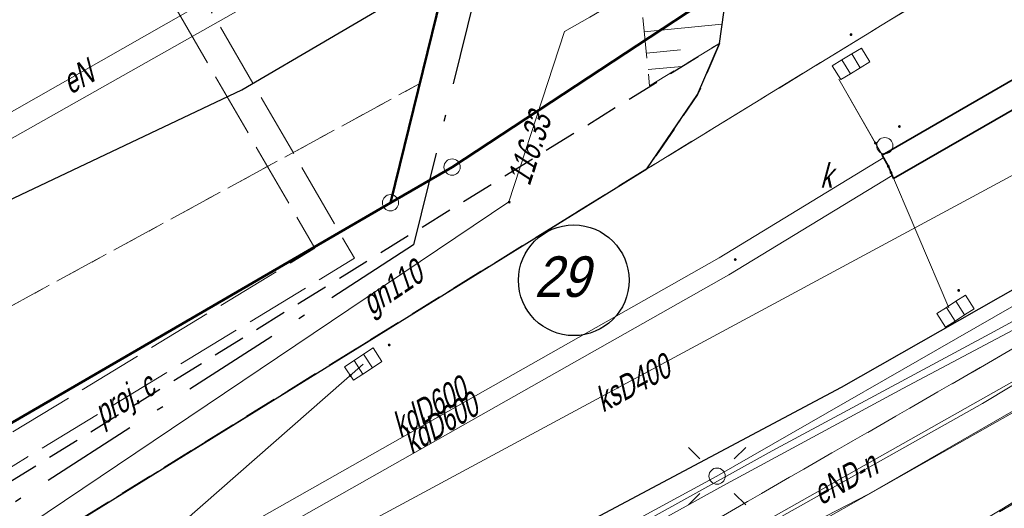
# Model space of a CAD drawing. Extents: x 7463256 to 7464485, y 5957341 to 5958260.
# Tile 183 of 256: x 7463959 to 7463990, y 5957795 to 5957810. Entities that reach past the tile are written whole.
import ezdxf
from ezdxf.enums import TextEntityAlignment as Align

# ---------------------------------------------------------------- set-up
doc = ezdxf.new("R2010")
doc.units = 0
doc.header["$MEASUREMENT"] = 0
for name, pattern in [('1.5_0.5', [2, 1.5, -0.5]), ('218-500', [1, 0.5, -0.5]), ('GAK', [5.2, 3, -1, 0.2, -1]), ('l219_500', [0]), ('mz1.0_0.5', [1.5, 1, -0.5]), ('mz1.25_0.5', [1.75, 1.25, -0.5]), ('mz2.0_0.5', [2.5, 2, -0.5])]:
    doc.linetypes.add(name, pattern=pattern)
doc.layers.get('0').update_dxf_attribs({"color": 2, "linetype": 'CONTINUOUS', "lineweight": 5})
for name, color, linetype in [('000 Inne (niezydentyfikowane)', 7, 'CONTINUOUS'), ('202-Punkt graniczny stabilizowany trwale', 7, 'CONTINUOUS'), ('217-Granica konturu klasyfikcyjnego', 7, 'CONTINUOUS'), ('218-Granica użytku', 7, 'CONTINUOUS'), ('219-Linia granicy', 7, 'CONTINUOUS'), ('@dzialki', 6, 'CONTINUOUS'), ('chodnik (powierzchnia)', 7, 'CONTINUOUS'), ('jezdnia (powierzchnia)', 7, 'CONTINUOUS'), ('kratka ściekowa (punkt)', 7, 'CONTINUOUS'), ('krawężnik (linia)', 7, 'CONTINUOUS'), ('latarnia na słupie lub maszcie (punkt)', 7, 'CONTINUOUS'), ('przewód ciepłowniczy - projektowany lub w budowie (linia) - ob. projektowany', 7, 'CONTINUOUS'), ('przewód ciepłowniczy - projektowany lub w budowie (linia) - ob. projektowany-Atr1', 7, 'CONTINUOUS'), ('przewód elektroenergetyczny (linia)', 7, 'CONTINUOUS'), ('przewód elektroenergetyczny (linia)-Atr1', 7, 'CONTINUOUS'), ('przewód gazowy (linia)', 7, 'CONTINUOUS'), ('przewód gazowy (linia)-Atr1', 7, 'CONTINUOUS'), ('przewód kanalizacyjny (linia)', 7, 'CONTINUOUS'), ('przewód kanalizacyjny (linia)-Atr1', 7, 'CONTINUOUS'), ('przewód telekomunikacyjny (linia)', 7, 'CONTINUOUS'), ('przewód wodociągowy (linia)', 7, 'CONTINUOUS'), ('punkt o określonej wysokości (sieć gazowa)', 7, 'CONTINUOUS'), ('punkt o określonej wysokości (sieć gazowa)-Atr2', 7, 'CONTINUOUS'), ('punkt o określonej wysokości (sieć kanalizacyjna)', 7, 'CONTINUOUS'), ('rura ochronna - przewód elektroenergetyczny (linia)', 7, 'CONTINUOUS'), ('rura ochronna - przewód kanalizacyjny (linia)', 7, 'CONTINUOUS'), ('skarpa nieumocniona (powierzchnia)', 7, 'CONTINUOUS'), ('studzienka okrągła - przewód kanalizacyjny (punkt)', 7, 'CONTINUOUS'), ('studzienka okrągła - przewód kanalizacyjny (punkt)-Atr17', 7, 'CONTINUOUS'), ('słup (punkt)', 7, 'CONTINUOUS'), ('trawnik (powierzchnia)', 7, 'CONTINUOUS')]:
    doc.layers.add(name, color=color, linetype=linetype)
doc.layers.add('____proj LSN', color=1, linetype='CONTINUOUS', lineweight=5)
doc.styles.get("Standard").update_dxf_attribs({"font": 'txt', "width": 0.75})

# ---------------------------------------------------------------- blocks, each defined once
blk = doc.blocks.new('PW01')
at = {"linetype": 'Continuous', "lineweight": 13}
h = blk.add_hatch(color=0, dxfattribs=at)
edge = h.paths.add_edge_path()
edge.add_arc((0, 0), 0.045, 0, 360)
blk = doc.blocks.new('US05')
at = {"color": 0, "linetype": 'Continuous', "lineweight": 13}
for p, q in [((-0.525, -0.25), (-0.525, 0.25)), ((-0.525, 0.25), (-0.175, 0.25)), ((-0.175, -0.25), (-0.175, 0.25)), ((-0.175, 0.25), (0.175, 0.25)), ((0.175, -0.25), (0.175, 0.25)), ((0.175, 0.25), (0.525, 0.25)), ((0.525, -0.25), (0.525, 0.25)), ((-0.525, -0.25), (-0.175, -0.25)), ((-0.175, -0.25), (0.175, -0.25)), ((0.175, -0.25), (0.525, -0.25))]:
    blk.add_line(p, q, dxfattribs=at)
blk = doc.blocks.new('SM04')
at = {"color": 0, "linetype": 'Continuous', "lineweight": 13}
blk.add_circle((0, 0), 0.25, dxfattribs=at)
blk = doc.blocks.new('SM011')
at = {"color": 0, "linetype": 'Continuous', "lineweight": 13}
for p, q in [((-0.53, 0.531), (-0.883, 0.884)), ((0.531, 0.531), (0.884, 0.884)), ((-0.53, -0.53), (-0.883, -0.883)), ((0.531, -0.53), (0.884, -0.883))]:
    blk.add_line(p, q, dxfattribs=at)
blk = doc.blocks.new('US15')
at = {"color": 0, "linetype": 'Continuous', "lineweight": 13}
blk.add_circle((0, 0), 0.25, dxfattribs=at)
blk = doc.blocks.new('202')
at = {"color": 0, "linetype": 'Continuous', "lineweight": 0}
blk.add_circle((0, 0), 0.25, dxfattribs=at)

msp = doc.modelspace()

# ---------------------------------------------------------------- linework, layer by layer
at = {"layer": '000 Inne (niezydentyfikowane)', "color": 7, "linetype": 'Continuous', "lineweight": 13}
for p, q in [((7463978.58, 5957810.04), (7463980.98, 5957810.28)), ((7463978.65, 5957809.39), (7463979.7, 5957809.49)), ((7463978.7, 5957808.88), (7463979.74, 5957808.98))]:
    msp.add_line(p, q, dxfattribs=at)
at = {"layer": '217-Granica konturu klasyfikcyjnego', "color": 3, "linetype": '1.5_0.5', "lineweight": 18, "flags": 128}
for points in [[(7463971.66, 5957808.45), (7463972.47, 5957811.73)], [(7463941.15, 5957791.85), (7463971.66, 5957808.45)]]:
    msp.add_lwpolyline(points, dxfattribs=at)
at = {"layer": '218-Granica użytku', "color": 3, "linetype": '218-500', "lineweight": 18, "flags": 128}
for points in [[(7464000.1, 5957823.92), (7463972.66, 5957805.88)], [(7463971.66, 5957808.45), (7463972.47, 5957811.73)], [(7463971.66, 5957808.45), (7463941.15, 5957791.85)], [(7463970.76, 5957804.78), (7463971.66, 5957808.45)], [(7463972.66, 5957805.88), (7463970.76, 5957804.78)]]:
    msp.add_lwpolyline(points, dxfattribs=at)
at = {"layer": '219-Linia granicy', "color": 3, "linetype": 'l219_500', "lineweight": 50, "flags": 128}
for points in [[(7464000.1, 5957823.92), (7463972.66, 5957805.88)], [(7463972.47, 5957811.73), (7463970.76, 5957804.78)], [(7463972.66, 5957805.88), (7463970.76, 5957804.78)], [(7463970.76, 5957804.78), (7463931.94, 5957782.26)]]:
    msp.add_lwpolyline(points, dxfattribs=at)
at = {"layer": '@dzialki', "lineweight": 30}
msp.add_circle((7463976.41, 5957802.392), 1.705, dxfattribs=at)
at = {"layer": '____proj LSN', "linetype": 'GAK', "lineweight": 30}
msp.add_lwpolyline([(7464152.8, 5957922.054), (7464127.616, 5957907.173), (7464083.854, 5957881.461), (7464074.047, 5957876.131), (7464064.354, 5957869.392), (7464065.129, 5957866.031), (7464042.642, 5957851.725), (7464042.748, 5957849.44), (7464042.748, 5957849.44), (7464031.455, 5957842.605), (7464018.38, 5957836.14), (7464009.708, 5957831.986), (7463995.946, 5957824.371), (7463973.408, 5957811.358), (7463971.47, 5957803.481), (7463954.078, 5957792.276), (7463934.793, 5957781.144)], dxfattribs=at)
at = {"layer": 'chodnik (powierzchnia)', "color": 7, "linetype": 'mz1.0_0.5', "lineweight": 18, "flags": 128}
msp.add_lwpolyline([(7464044.81, 5957827.52), (7463993.27, 5957797.42), (7463967.7, 5957782.68), (7463966.96, 5957782.3), (7463925.12, 5957757.84), (7463915.69, 5957753.07), (7463914.83, 5957754.63), (7463914.43, 5957756.26), (7463923.36, 5957761.47), (7463965, 5957785.93), (7463991.54, 5957801.2), (7464040.11, 5957829.49), (7464042.09, 5957829.03), (7464043.6, 5957828.27)], close=True, dxfattribs=at)
at = {"layer": 'chodnik (powierzchnia)', "color": 7, "linetype": 'mz1.0_0.5', "lineweight": 30, "flags": 128}
msp.add_lwpolyline([(7463980.9, 5957809.69), (7463980.23, 5957808.11), (7463978.66, 5957805.82), (7463958.13, 5957793.13), (7463953.95, 5957792.78), (7463879.53, 5957749.82), (7463872.55, 5957745.41), (7463861.81, 5957738.59), (7463862.06, 5957738.12), (7463851.57, 5957733.65), (7463849.81, 5957732.79), (7463833.84, 5957723.34), (7463832.72, 5957722.31), (7463825.06, 5957713.31), (7463824, 5957712.35), (7463820.3, 5957711.85), (7463819.59, 5957711.95), (7463818.22, 5957712.22), (7463818.86, 5957712.81), (7463817.86, 5957713.96), (7463818.82, 5957714.84), (7463820.15, 5957713.47), (7463821.23, 5957713.2), (7463821.75, 5957713.23), (7463824.07, 5957715.42), (7463832.99, 5957725.87), (7463849.35, 5957735.54), (7463879.82, 5957751.85), (7463954.24, 5957794.8), (7463957.3, 5957795.12)], close=True, dxfattribs=at)
at = {"layer": 'jezdnia (powierzchnia)', "color": 7, "linetype": '1.5_0.5', "lineweight": 18, "flags": 128}
msp.add_lwpolyline([(7464435.78, 5957969.39), (7464432.43, 5957972.86), (7464429.42, 5957974.41), (7464426.04, 5957975.11), (7464423.57, 5957975.29), (7464415.47, 5957975.65), (7464371.24, 5957977.61), (7464365.3, 5957977.72), (7464358.84, 5957977.54), (7464346.65, 5957976.28), (7464334.12, 5957974.86), (7464314.08, 5957972.37), (7464311.27, 5957971.79), (7464308.65, 5957970.79), (7464306.54, 5957969.49), (7464304.63, 5957967.74), (7464302.38, 5957964.84), (7464301.74, 5957963.57), (7464301.19, 5957962.16), (7464300.69, 5957960.13), (7464300.42, 5957957.35), (7464300.44, 5957956.63), (7464301.34, 5957947.07), (7464297.39, 5957932.65), (7464296.35, 5957938.67), (7464295.41, 5957944.67), (7464295.17, 5957946.64), (7464294.07, 5957955.56), (7464293.61, 5957956.95), (7464292.71, 5957958.8), (7464291.04, 5957961.16), (7464288.7, 5957963.43), (7464286.48, 5957964.87), (7464282.67, 5957966.24), (7464279.68, 5957966.6), (7464275.55, 5957966.1), (7464272.53, 5957965.24), (7464268.15, 5957963.7), (7464261.6, 5957961.09), (7464256.13, 5957958.63), (7464254.19, 5957957.73), (7464203.13, 5957927.95), (7464201.44, 5957926.95), (7464180.61, 5957914.62), (7464165.37, 5957905.54), (7464161.93, 5957903.53), (7464100.25, 5957867.28), (7464064.71, 5957846.22), (7464055.2, 5957840.55), (7464053.84, 5957839.49), (7464052.69, 5957837.84), (7464051.91, 5957836.3), (7464051.31, 5957834.34), (7464051.05, 5957832.31), (7464051.31, 5957830.32), (7464051.63, 5957829.49), (7464053.32, 5957826.48), (7464047.06, 5957824.65), (7464046.37, 5957825.86), (7464044.81, 5957827.52), (7464043.6, 5957828.27), (7464042.09, 5957829.03), (7464040.11, 5957829.49), (7464038.12, 5957829.49), (7464036.05, 5957829.05), (7464034.47, 5957828.33), (7463990.77, 5957802.57), (7463984.67, 5957799.1), (7463963.97, 5957788.11), (7463953.9, 5957782.45), (7463916.77, 5957760.61), (7463915.43, 5957759.41), (7463915.19, 5957759.06), (7463914.98, 5957758.7), (7463914.81, 5957758.32), (7463914.66, 5957757.92), (7463914.55, 5957757.51), (7463914.48, 5957757.1), (7463914.44, 5957756.68), (7463914.43, 5957756.26), (7463914.83, 5957754.63), (7463915.69, 5957753.07), (7463915.97, 5957752.41), (7463916.13, 5957752.13), (7463917.59, 5957749.55), (7463915.13, 5957748.12), (7463913.12, 5957750.74), (7463911.87, 5957752.81), (7463910.63, 5957754.01), (7463910.25, 5957754.23), (7463909.85, 5957754.42), (7463909.44, 5957754.57), (7463909.02, 5957754.68), (7463908.58, 5957754.76), (7463908.15, 5957754.79), (7463907.71, 5957754.78), (7463907.27, 5957754.73), (7463905.57, 5957754.08), (7463866.26, 5957731.41), (7463858.61, 5957727.02), (7463857.72, 5957725.98), (7463855.16, 5957717.14), (7463854.76, 5957719.2), (7463853.89, 5957720.78), (7463852.79, 5957721.69), (7463851.14, 5957722.42), (7463850.42, 5957722.32), (7463846.1, 5957719.79), (7463840.56, 5957716.65), (7463836.11, 5957713.89), (7463831.61, 5957710.47), (7463828.31, 5957707.66), (7463822.22, 5957701.89), (7463817.3, 5957696.82), (7463812.7, 5957691.61), (7463812.45, 5957691.34), (7463806.98, 5957684.37), (7463803.64, 5957679.75), (7463801.45, 5957676.28), (7463793.55, 5957663.48), (7463792.86, 5957661.7), (7463792.97, 5957659.75), (7463793.77, 5957657.97), (7463795.13, 5957656.54), (7463794.29, 5957652.43), (7463792.69, 5957652.63), (7463790.95, 5957652.54), (7463789.5, 5957652.32), (7463787.98, 5957651.93), (7463786.22, 5957650.98), (7463785.18, 5957649.81), (7463783.63, 5957647.28), (7463741.4, 5957578.12), (7463740.09, 5957575.93), (7463739.68, 5957574.67), (7463739.8, 5957572.76), (7463740.25, 5957571.39), (7463740.85, 5957570.49), (7463741.87, 5957569.43), (7463743.26, 5957568.37), (7463741.42, 5957565.08), (7463740.12, 5957565.67), (7463738.77, 5957566.02), (7463737.29, 5957566.06), (7463735.98, 5957565.85), (7463734.34, 5957565.14), (7463733.02, 5957564.22), (7463732.29, 5957563.18), (7463701.08, 5957512.16), (7463700.31, 5957510.77), (7463700.32, 5957510.77), (7463696.94, 5957505.36), (7463687.39, 5957489.52), (7463687.14, 5957489.11), (7463686.89, 5957488.7), (7463686.65, 5957488.29), (7463686.42, 5957487.87), (7463686.19, 5957487.45), (7463685.97, 5957487.02), (7463685.76, 5957486.59), (7463685.55, 5957486.16), (7463685.35, 5957485.73), (7463685.15, 5957485.29), (7463684.96, 5957484.85), (7463684.77, 5957484.4), (7463684.58, 5957483.96), (7463684.39, 5957483.51), (7463684.21, 5957483.06), (7463684.03, 5957482.61), (7463683.85, 5957482.17), (7463683.67, 5957481.72), (7463683.5, 5957481.27), (7463683.32, 5957480.81), (7463683.15, 5957480.36), (7463682.98, 5957479.91), (7463682.81, 5957479.45), (7463682.65, 5957479), (7463682.49, 5957478.54), (7463682.32, 5957478.08), (7463682.17, 5957477.62), (7463682.01, 5957477.15), (7463681.86, 5957476.69), (7463681.71, 5957476.22), (7463681.56, 5957475.76), (7463681.41, 5957475.29), (7463681.27, 5957474.82), (7463681.13, 5957474.35), (7463681, 5957473.88), (7463680.87, 5957473.41), (7463680.74, 5957472.94), (7463680.61, 5957472.47), (7463680.48, 5957471.99), (7463680.36, 5957471.52), (7463680.25, 5957471.05), (7463680.13, 5957470.57), (7463680.02, 5957470.09), (7463679.91, 5957469.61), (7463679.81, 5957469.12), (7463679.71, 5957468.64), (7463679.61, 5957468.16), (7463679.52, 5957467.67), (7463679.42, 5957467.19), (7463679.33, 5957466.7), (7463679.25, 5957466.22), (7463679.16, 5957465.73), (7463679.08, 5957465.25), (7463679, 5957464.76), (7463678.93, 5957464.27), (7463678.85, 5957463.78), (7463678.78, 5957463.28), (7463678.72, 5957462.79), (7463678.65, 5957462.3), (7463678.59, 5957461.81), (7463678.53, 5957461.31), (7463678.47, 5957460.82), (7463678.42, 5957460.33), (7463678.36, 5957459.83), (7463678.31, 5957459.34), (7463678.26, 5957458.84), (7463678.22, 5957458.35), (7463678.17, 5957457.85), (7463678.13, 5957457.36), (7463678.09, 5957456.86), (7463678.05, 5957456.37), (7463678.02, 5957455.87), (7463677.99, 5957455.41), (7463677.96, 5957454.94), (7463677.93, 5957454.48), (7463677.91, 5957454.01), (7463677.89, 5957453.55), (7463677.87, 5957453.08), (7463677.86, 5957452.62), (7463677.85, 5957452.15), (7463677.84, 5957451.69), (7463677.84, 5957451.22), (7463677.84, 5957450.76), (7463677.85, 5957450.29), (7463677.86, 5957449.83), (7463677.87, 5957449.36), (7463670.59, 5957467.12), (7463670.68, 5957467.58), (7463670.78, 5957468.04), (7463670.89, 5957468.5), (7463670.99, 5957468.96), (7463671.11, 5957469.42), (7463671.22, 5957469.87), (7463671.34, 5957470.33), (7463671.46, 5957470.78), (7463671.59, 5957471.24), (7463671.72, 5957471.69), (7463671.86, 5957472.14), (7463672, 5957472.59), (7463672.14, 5957473.04), (7463673.46, 5957477.28), (7463673.58, 5957477.76), (7463673.68, 5957478.24), (7463673.77, 5957478.73), (7463673.84, 5957479.22), (7463673.89, 5957479.71), (7463673.93, 5957480.2), (7463673.95, 5957480.7), (7463673.95, 5957481.19), (7463673.93, 5957481.63), (7463673.91, 5957482.08), (7463673.86, 5957482.52), (7463673.81, 5957482.96), (7463673.74, 5957483.4), (7463673.66, 5957483.84), (7463673.57, 5957484.28), (7463673.47, 5957484.71), (7463673.35, 5957485.14), (7463673.2, 5957485.61), (7463673.02, 5957486.08), (7463672.82, 5957486.54), (7463672.6, 5957486.99), (7463672.36, 5957487.42), (7463672.1, 5957487.85), (7463671.82, 5957488.26), (7463671.52, 5957488.66), (7463671.25, 5957489.02), (7463670.95, 5957489.36), (7463670.64, 5957489.68), (7463670.3, 5957489.97), (7463669.95, 5957490.25), (7463669.57, 5957490.5), (7463669.19, 5957490.73), (7463668.78, 5957490.93), (7463668.37, 5957491.1), (7463667.96, 5957491.31), (7463667.54, 5957491.51), (7463667.12, 5957491.7), (7463666.7, 5957491.89), (7463666.27, 5957492.06), (7463665.84, 5957492.23), (7463665.41, 5957492.38), (7463664.97, 5957492.53), (7463642.84, 5957508.24), (7463669.89, 5957497.69), (7463670.31, 5957497.52), (7463670.74, 5957497.36), (7463671.18, 5957497.22), (7463671.62, 5957497.11), (7463672.07, 5957497.01), (7463672.52, 5957496.93), (7463672.97, 5957496.87), (7463673.43, 5957496.83), (7463673.89, 5957496.8), (7463674.34, 5957496.8), (7463674.8, 5957496.82), (7463675.3, 5957496.85), (7463675.79, 5957496.9), (7463676.29, 5957496.96), (7463676.78, 5957497.02), (7463677.27, 5957497.1), (7463677.76, 5957497.19), (7463678.25, 5957497.29), (7463678.74, 5957497.4), (7463679.22, 5957497.52), (7463679.7, 5957497.65), (7463680.18, 5957497.79), (7463680.66, 5957497.94), (7463681.12, 5957498.11), (7463681.59, 5957498.29), (7463682.05, 5957498.49), (7463682.49, 5957498.71), (7463682.94, 5957498.94), (7463683.37, 5957499.19), (7463683.81, 5957499.43), (7463684.24, 5957499.68), (7463684.65, 5957499.96), (7463685.06, 5957500.25), (7463685.45, 5957500.55), (7463685.83, 5957500.88), (7463686.2, 5957501.21), (7463686.55, 5957501.56), (7463686.89, 5957501.93), (7463688.47, 5957503.86), (7463689.58, 5957505.52), (7463695.05, 5957514.51), (7463697.35, 5957517.63), (7463699.52, 5957521.26), (7463701.68, 5957524.9), (7463703.98, 5957528.54), (7463706.45, 5957532.61), (7463709.76, 5957538.71), (7463712.45, 5957543.07), (7463719.87, 5957554.72), (7463722.1, 5957558.36), (7463724.25, 5957562.41), (7463732.9, 5957576.65), (7463767.27, 5957632.9), (7463796.54, 5957680.74), (7463799.31, 5957684.89), (7463802.28, 5957688.92), (7463805.13, 5957692.62), (7463808.07, 5957696.14), (7463812, 5957700.58), (7463813.05, 5957701.59), (7463815.17, 5957703.91), (7463818.63, 5957707.32), (7463821.81, 5957710.38), (7463824, 5957712.35), (7463825.06, 5957713.31), (7463827.47, 5957715.22), (7463831.55, 5957718.14), (7463834.51, 5957720.09), (7463871.58, 5957742.02), (7463872.84, 5957742.74), (7463873.73, 5957743.25), (7463884.95, 5957749.82), (7463947.94, 5957787.04), (7463958.13, 5957793.13), (7463978.66, 5957805.82), (7463992.86, 5957814.5), (7464021.02, 5957831.03), (7464036.35, 5957840.19), (7464045.52, 5957845.62), (7464072.76, 5957861.89), (7464098.08, 5957876.78), (7464143.2, 5957903.29), (7464143.83, 5957904.35), (7464144.42, 5957906.04), (7464144.87, 5957907.87), (7464144.93, 5957908.37), (7464145, 5957909.96), (7464144.74, 5957911.42), (7464152.37, 5957912.8), (7464152.74, 5957912.55), (7464154.03, 5957911.87), (7464155.59, 5957911.35), (7464156.76, 5957911.33), (7464160.57, 5957913.58), (7464192.28, 5957932.28), (7464213.7, 5957945.07), (7464214.43, 5957945.48), (7464238.65, 5957959.71), (7464249.15, 5957965.6), (7464251.26, 5957966.66), (7464253.69, 5957967.84), (7464257.35, 5957969.46), (7464261.98, 5957971.33), (7464263.31, 5957972), (7464273.13, 5957975.13), (7464277.92, 5957976.24), (7464280.42, 5957977.04), (7464282.71, 5957978.14), (7464285.69, 5957980.47), (7464287.52, 5957982.76), (7464288.9, 5957985.47), (7464289.81, 5957990.22), (7464289.57, 5957993.19), (7464288.87, 5958000.11), (7464295.35, 5958000.29), (7464295.83, 5957995.88), (7464296.53, 5957992.32), (7464297.86, 5957989.04), (7464299.36, 5957986.74), (7464301.71, 5957984.36), (7464305.3, 5957982.36), (7464307.82, 5957981.66), (7464311.17, 5957981.45), (7464364.74, 5957987.95), (7464391.32, 5957991.11), (7464398.1, 5957991.95), (7464414.27, 5957994.02), (7464414.84, 5957994.09), (7464425.44, 5957995.47), (7464427.97, 5957995.83), (7464434.5, 5957997.95), (7464434.9, 5957998.22), (7464435.3, 5957998.5), (7464435.68, 5957998.8), (7464436.05, 5957999.11), (7464436.4, 5957999.44), (7464436.74, 5957999.78), (7464437.07, 5958000.13), (7464437.39, 5958000.5), (7464437.69, 5958000.88), (7464437.97, 5958001.27), (7464438.24, 5958001.67), (7464438.49, 5958002.08), (7464438.73, 5958002.5), (7464438.95, 5958002.94), (7464439.15, 5958003.37), (7464439.33, 5958003.82), (7464439.5, 5958004.28), (7464439.65, 5958004.74), (7464439.78, 5958005.2), (7464439.89, 5958005.67), (7464439.98, 5958006.15), (7464440.05, 5958006.62), (7464440.11, 5958007.1), (7464440.14, 5958007.59), (7464440.16, 5958008.07), (7464437.87, 5957962.55), (7464436.62, 5957968.02)], close=True, dxfattribs=at)
msp.add_lwpolyline([(7463967.602, 5957847.513), (7463985.42, 5957818.21), (7463987.28, 5957816.09), (7463988.75, 5957815.28), (7463990.77, 5957814.72), (7463992.86, 5957814.5), (7463978.66, 5957805.82), (7463980.23, 5957808.11), (7463980.9, 5957809.69), (7463981.31, 5957812.56), (7463980.38, 5957814.85), (7463965.93, 5957838.77), (7463962.518, 5957844.412)], dxfattribs=at)
at = {"layer": 'krawężnik (linia)', "color": 7, "linetype": 'Continuous', "lineweight": 25, "flags": 128}
for points in [[(7463978.66, 5957805.82), (7463980.23, 5957808.11), (7463980.9, 5957809.69), (7463981.31, 5957812.56), (7463980.38, 5957814.85), (7463965.93, 5957838.77), (7463962.518, 5957844.412)], [(7463916.77, 5957760.61), (7463953.9, 5957782.45), (7463963.97, 5957788.11), (7463984.67, 5957799.1), (7463990.77, 5957802.57), (7464034.47, 5957828.33), (7464036.05, 5957829.05), (7464038.12, 5957829.49), (7464040.11, 5957829.49), (7464042.09, 5957829.03), (7464043.6, 5957828.27), (7464044.81, 5957827.52), (7464046.37, 5957825.86), (7464047.06, 5957824.65)], [(7463872.84, 5957742.74), (7463873.73, 5957743.25), (7463884.95, 5957749.82), (7463947.94, 5957787.04), (7463958.13, 5957793.13), (7463978.66, 5957805.82)]]:
    msp.add_lwpolyline(points, dxfattribs=at)
at = {"layer": 'przewód ciepłowniczy - projektowany lub w budowie (linia) - ob. projektowany', "color": 212, "linetype": 'mz2.0_0.5', "lineweight": 18, "flags": 128}
for points in [[(7463827.45, 5957686.81), (7463846.51, 5957707.33), (7463837.98, 5957727.66), (7463921.05, 5957775.08), (7463942.95, 5957787.9), (7463968.43, 5957803.38), (7463962.63, 5957813.37), (7463990.1, 5957829.4), (7463996.25, 5957818.66), (7464026.15, 5957837.03), (7464036.53, 5957843.58), (7464048.34, 5957851.03), (7464051.52, 5957852.92), (7464069.07, 5957863.22), (7464072.1, 5957864.8), (7464075.65, 5957866.88), (7464079.8, 5957868.9), (7464096.3, 5957878.8), (7464114.52, 5957889.73), (7464110.7, 5957895.89), (7464137.6, 5957910.6), (7464169.07, 5957928.77), (7464165.42, 5957934.93), (7464175.2, 5957940.28), (7464178.92, 5957933.88), (7464207.9, 5957951.17), (7464220.7, 5957958.86), (7464224.58, 5957961.12), (7464228.92, 5957963.56), (7464232.65, 5957965.56), (7464236.86, 5957967.74), (7464243.8, 5957971.13), (7464248.79, 5957973.41), (7464251.98, 5957974.81), (7464257.04, 5957976.93), (7464262.4, 5957979.02)], [(7463828.18, 5957686.27), (7463847.57, 5957707.15), (7463839.12, 5957727.27), (7463921.5, 5957774.3), (7463943.41, 5957787.13), (7463969.65, 5957803.07), (7463963.86, 5957813.04), (7463989.77, 5957828.16), (7463995.93, 5957817.4), (7464026.63, 5957836.27), (7464046.58, 5957848.86), (7464051.98, 5957852.14), (7464069.5, 5957862.44), (7464072.54, 5957864.01), (7464076.07, 5957866.09), (7464080.23, 5957868.1), (7464099.97, 5957879.95), (7464115.76, 5957889.43), (7464111.96, 5957895.55), (7464138.04, 5957909.82), (7464163.77, 5957924.67), (7464170.31, 5957928.45), (7464166.67, 5957934.59), (7464174.87, 5957939.07), (7464178.6, 5957932.64), (7464202.44, 5957946.87), (7464216.91, 5957955.5), (7464219.67, 5957957.19), (7464222.67, 5957958.98), (7464226.35, 5957961.09), (7464229.83, 5957963.03), (7464233.13, 5957964.8), (7464240.24, 5957968.41), (7464245.86, 5957971.1), (7464249.49, 5957972.74), (7464256.37, 5957975.68), (7464262.76, 5957978.18)]]:
    msp.add_lwpolyline(points, dxfattribs=at)
at = {"layer": 'przewód elektroenergetyczny (linia)', "color": 1, "linetype": 'Continuous', "lineweight": 18, "flags": 128}
for points in [[(7463940.57, 5957795.91), (7463943.95, 5957798.07), (7463947.77, 5957800.52), (7463956.72, 5957805.44), (7463968.14, 5957811.88), (7463974.88, 5957815.77), (7463989.87, 5957824.65), (7463994.07, 5957827.04), (7463997.53, 5957829.04), (7464004.46, 5957833.04), (7464015.08, 5957839.22), (7464033.55, 5957850.74), (7464041.34, 5957855.23), (7464060.73, 5957867.36), (7464076.97, 5957878.65), (7464094.2, 5957890.23), (7464099.12, 5957893.51), (7464116.3, 5957904.7), (7464136.98, 5957918.51), (7464147.1, 5957924.98), (7464187.29, 5957950.12)], [(7463943.16, 5957798.77), (7463944.43, 5957799.77), (7463949.73, 5957802.27), (7463979.35, 5957819.12), (7463986.95, 5957823.22), (7463996.76, 5957829.25), (7463998.44, 5957830.29), (7464003.27, 5957832.58), (7464004.25, 5957833.04), (7464021.2, 5957842.18), (7464025.09, 5957844.15), (7464029.73, 5957846.87), (7464032.01, 5957848.62), (7464032.58, 5957849.29), (7464023.73, 5957867.1), (7464023.35, 5957868.13), (7464022.11, 5957868.6), (7464021.59, 5957867.32)], [(7463943.01, 5957775.26), (7463947.88, 5957778.12), (7463971.4, 5957791.25), (7463980.82, 5957796.36), (7463989.92, 5957801.57), (7464004.14, 5957809.76), (7464012.75, 5957814.86), (7464034.38, 5957827.98), (7464040.79, 5957828.95), (7464044.53, 5957828)], [(7463932.6, 5957767.49), (7463946.45, 5957775.24), (7463957.63, 5957782.08), (7463968.04, 5957788.01), (7463976.35, 5957791.61), (7463999.57, 5957804.7), (7464002.51, 5957805.71), (7464012.82, 5957812.46), (7464013.13, 5957814.17), (7464016.98, 5957816.36), (7464020.03, 5957818.14), (7464024.48, 5957820.84), (7464030.38, 5957824.61), (7464036.62, 5957828.28), (7464040.33, 5957828.32), (7464042.87, 5957827.61), (7464046.3, 5957824.22)], [(7464059.164, 5957797.959), (7464053.35, 5957807.67), (7464045.58, 5957820.42), (7464037.86, 5957823.45), (7464032.01, 5957825.29), (7464030.64, 5957825.34), (7464018.64, 5957818.03), (7464005.46, 5957810.01), (7463997.83, 5957805.4), (7463989.24, 5957800.74), (7463982.53, 5957797.14), (7463964.85, 5957787.35), (7463952.9, 5957780.74), (7463943.52, 5957775.23)], [(7463902.38, 5957748.1), (7463907.55, 5957751.24), (7463910.89, 5957752.88), (7463920.59, 5957758.37), (7463929.29, 5957763.36), (7463955.47, 5957778.79), (7463972.29, 5957788.41), (7463974.56, 5957789.59), (7463977.88, 5957791.49), (7464001.3, 5957804.74), (7464022.63, 5957817.64), (7464033.15, 5957824.06), (7464033.75, 5957824.33), (7464034.55, 5957824.34), (7464038.73, 5957823.14), (7464042.08, 5957822.08), (7464046.16, 5957820.15), (7464052.82, 5957809.59), (7464056.52, 5957803.41), (7464059.45, 5957798.24), (7464059.505, 5957798.149)], [(7463905.34, 5957744.65), (7463910.39, 5957747.47), (7463917.41, 5957751.56), (7463915.21, 5957755.68), (7463916.83, 5957758.97), (7463923.16, 5957762.79), (7463933.11, 5957768.77), (7463937.95, 5957771.76), (7463948.73, 5957777.67), (7463958.17, 5957782.94), (7463965.81, 5957787.46), (7463970.06, 5957789.96), (7463973.03, 5957791.65), (7463981.01, 5957796.06), (7463986.56, 5957799.06), (7463996.56, 5957804.36), (7464005.41, 5957809.42), (7464013.08, 5957813.88)]]:
    msp.add_lwpolyline(points, dxfattribs=at)
at = {"layer": 'przewód gazowy (linia)', "color": 40, "linetype": 'Continuous', "lineweight": 18, "flags": 128}
msp.add_lwpolyline([(7463970.93, 5957849.543), (7463981.93, 5957829.76), (7463982.23, 5957829.23), (7463985.69, 5957823.14), (7463987.71, 5957819.4), (7463988.89, 5957817.56), (7463987, 5957816.42), (7463976.91, 5957810.5), (7463976.13, 5957810.05), (7463974.41, 5957804.81), (7463954.13, 5957791.18), (7463935.13, 5957780.13), (7463931.68, 5957778.1), (7463897.54, 5957759.08), (7463897.76, 5957758.71), (7463897.81, 5957758.49), (7463902.39, 5957752.55), (7463903.7, 5957748.08), (7463904.48, 5957746.97), (7463904.59, 5957746.83)], dxfattribs=at)
at = {"layer": 'przewód kanalizacyjny (linia)', "color": 34, "linetype": 'Continuous', "lineweight": 18, "flags": 128}
for points in [[(7464027.29, 5957828.71), (7464013.86, 5957821.17), (7464012.44, 5957820.39), (7464009.34, 5957818.62), (7464002.84, 5957815.01), (7463995.62, 5957810.93), (7463993.54, 5957809.71), (7463986.27, 5957805.53), (7463986.11, 5957805.9), (7463985.92, 5957806.25), (7463993.14, 5957810.41), (7463995.22, 5957811.63), (7464002.44, 5957815.71), (7464008.94, 5957819.32), (7464012.05, 5957821.09), (7464013.48, 5957821.87), (7464026.91, 5957829.41)], [(7463969.53, 5957794.64), (7463997.48, 5957809.69), (7464007.01, 5957815.16)], [(7463987.98, 5957801.54), (7463986.06, 5957806.02), (7463986.07, 5957805.99), (7463984.58, 5957808.59), (7463985.92, 5957806.25)], [(7463933.76, 5957775.73), (7463949.46, 5957784.85), (7463959.21, 5957790.82), (7463980.89, 5957803.08), (7463985.97, 5957806.17), (7463986.11, 5957805.9), (7463986.23, 5957805.62), (7463981.19, 5957802.56), (7463959.51, 5957790.3), (7463949.76, 5957784.33), (7463934.06, 5957775.21)], [(7463969.92, 5957799.81), (7463959.36, 5957790.56)]]:
    msp.add_lwpolyline(points, dxfattribs=at)
at = {"layer": 'przewód telekomunikacyjny (linia)', "color": 30, "linetype": 'Continuous', "lineweight": 18, "flags": 128}
for points in [[(7463934.93, 5957767.49), (7463950.59, 5957776.24), (7463967.83, 5957785.98), (7463975.02, 5957790.4), (7463985.5, 5957795.81), (7464000.58, 5957804.48), (7464017.41, 5957814.5), (7464028.88, 5957821.45), (7464036.26, 5957826.44), (7464036.38, 5957826.54), (7464040.26, 5957829.04), (7464041.29, 5957829.67), (7464055.53, 5957838.1), (7464062.69, 5957842.41), (7464076.59, 5957850.48), (7464089.6, 5957858.14), (7464106.44, 5957867.99), (7464119.93, 5957875.96), (7464136.24, 5957885.65), (7464148.02, 5957892.55), (7464162.57, 5957901.07), (7464178.87, 5957910.73), (7464199.4, 5957922.6)], [(7463922.85, 5957761.06), (7463934.3, 5957767.29), (7463944.84, 5957773.42), (7463954.36, 5957778.9), (7463969, 5957787.27), (7463975.14, 5957790.81), (7463989.01, 5957798.6), (7463998.31, 5957804.19), (7464010.42, 5957811.28), (7464024.07, 5957819.33), (7464036.38, 5957826.54), (7464031.9, 5957811.81), (7464030.29, 5957805.05), (7464034.46, 5957797.7), (7464039.688, 5957787.148)]]:
    msp.add_lwpolyline(points, dxfattribs=at)
at = {"layer": 'przewód wodociągowy (linia)', "color": 5, "linetype": 'Continuous', "lineweight": 18, "flags": 128}
msp.add_lwpolyline([(7463964, 5957781.38), (7463982.36, 5957791.17), (7463989.15, 5957795.07), (7464000.3, 5957801.77), (7464007.29, 5957805.98), (7464024.61, 5957816.24), (7464032.01, 5957820.81), (7464044.53, 5957828.34), (7464045.66, 5957829.04), (7464050.66, 5957832.11), (7464061.41, 5957838.59), (7464065.78, 5957841.23), (7464070.54, 5957843.96)], dxfattribs=at)
at = {"layer": 'rura ochronna - przewód elektroenergetyczny (linia)', "color": 6, "linetype": 'Continuous', "lineweight": 30}
msp.add_lwpolyline([(7463943.46, 5957797.88), (7463943.95, 5957798.07), (7463947.78, 5957799.54), (7463951.33, 5957801.21), (7463955.75, 5957803.32), (7463966.18, 5957808.26), (7463979.69, 5957816.17), (7463995.26, 5957824.92), (7463999.4, 5957827.23), (7464002.56, 5957829.04), (7464003.9, 5957829.81), (7464022.04, 5957841.3), (7464024.25, 5957839.79), (7464034.66, 5957845.48), (7464041.51, 5957849.6), (7464062.57, 5957863.09), (7464079, 5957872.5), (7464104.36, 5957888.08), (7464144.44, 5957911.3), (7464151.87, 5957915.32), (7464195.57, 5957940.61)], dxfattribs=at)
at = {"layer": 'rura ochronna - przewód kanalizacyjny (linia)', "color": 34, "linetype": 'Continuous', "lineweight": 35, "flags": 128}
msp.add_lwpolyline([(7464027.29, 5957828.71), (7464013.86, 5957821.17), (7464012.44, 5957820.39), (7464009.34, 5957818.62), (7464002.84, 5957815.01), (7463995.62, 5957810.93), (7463993.54, 5957809.71), (7463986.27, 5957805.53), (7463986.11, 5957805.9), (7463985.92, 5957806.25), (7463993.14, 5957810.41), (7463995.22, 5957811.63), (7464002.44, 5957815.71), (7464008.94, 5957819.32), (7464012.05, 5957821.09), (7464013.48, 5957821.87), (7464026.91, 5957829.41)], dxfattribs=at)
at = {"layer": 'skarpa nieumocniona (powierzchnia)', "color": 7, "linetype": 'mz1.25_0.5', "lineweight": 18, "flags": 128}
msp.add_lwpolyline([(7463980.38, 5957814.85), (7463981.31, 5957812.56), (7463980.9, 5957809.69), (7463978.75, 5957808.38), (7463978.31, 5957812.77), (7463965.29, 5957835.63), (7463965.93, 5957838.77)], close=True, dxfattribs=at)
at = {"layer": 'trawnik (powierzchnia)', "color": 7, "linetype": 'mz1.0_0.5', "lineweight": 18, "flags": 128}
msp.add_lwpolyline([(7463991.54, 5957801.2), (7463965, 5957785.93), (7463923.36, 5957761.47), (7463914.43, 5957756.26), (7463914.44, 5957756.68), (7463914.48, 5957757.1), (7463914.55, 5957757.51), (7463914.66, 5957757.92), (7463914.81, 5957758.32), (7463914.98, 5957758.7), (7463915.19, 5957759.06), (7463915.43, 5957759.41), (7463916.77, 5957760.61), (7463953.9, 5957782.45), (7463963.97, 5957788.11), (7463984.67, 5957799.1), (7463990.77, 5957802.57), (7464034.47, 5957828.33), (7464036.05, 5957829.05), (7464038.12, 5957829.49), (7464040.11, 5957829.49)], close=True, dxfattribs=at)

# ---------------------------------------------------------------- block references
at = {"layer": '202-Punkt graniczny stabilizowany trwale', "color": 3, "linetype": 'Continuous', "lineweight": 18}
for p in [(7463972.66, 5957805.88), (7463970.76, 5957804.78)]:
    msp.add_blockref('202', p, dxfattribs=at)
at = {"layer": 'kratka ściekowa (punkt)', "color": 7, "linetype": 'Continuous', "lineweight": 18}
for p, rotation in [((7463984.96, 5957809.06), 31.27), ((7463988.18, 5957801.44), 32.57), ((7463969.92, 5957799.81), 33.24)]:
    msp.add_blockref('US05', p, dxfattribs=dict(at, rotation=rotation))
at = {"layer": 'latarnia na słupie lub maszcie (punkt)', "color": 7, "linetype": 'Continuous', "lineweight": 18}
msp.add_blockref('SM011', (7463980.83, 5957796.36), dxfattribs=at)
at = {"layer": 'punkt o określonej wysokości (sieć gazowa)', "color": 40, "linetype": 'Continuous', "lineweight": 13}
msp.add_blockref('PW01', (7463974.42, 5957804.8), dxfattribs=at)
at = {"layer": 'punkt o określonej wysokości (sieć kanalizacyjna)', "color": 34, "linetype": 'Continuous', "lineweight": 13}
for p, rotation in [((7463984.96, 5957809.96), 31.27), ((7463988.28, 5957802.08), 32.57), ((7463970.72, 5957800.4), 33.24)]:
    msp.add_blockref('PW01', p, dxfattribs=dict(at, rotation=rotation))
for p in [(7463986.45, 5957807.13), (7463985.71, 5957806.62), (7463986.11, 5957805.9), (7463986.19, 5957805.71), (7463981.39, 5957803.03), (7463969.52, 5957799.46)]:
    msp.add_blockref('PW01', p, dxfattribs=at)
at = {"layer": 'studzienka okrągła - przewód kanalizacyjny (punkt)', "color": 34, "linetype": 'Continuous', "lineweight": 18}
msp.add_blockref('US15', (7463986, 5957806.54), dxfattribs=at)
at = {"layer": 'słup (punkt)', "color": 7, "linetype": 'Continuous', "lineweight": 18, "rotation": 207.57}
msp.add_blockref('SM04', (7463980.83, 5957796.36), dxfattribs=at)

# ---------------------------------------------------------------- texts
at = {"layer": '@dzialki', "linetype": 'Continuous', "lineweight": 30, "oblique": 15, "width": 0.9}
msp.add_text('29', height=1.25, dxfattribs=at).set_placement((7463975.194, 5957801.88))
at = {"layer": 'przewód ciepłowniczy - projektowany lub w budowie (linia) - ob. projektowany-Atr1', "color": 212, "oblique": 15, "width": 0.72}
msp.add_text('proj. c', height=0.75, rotation=31.277, dxfattribs=at).set_placement((7463961.69, 5957798.23), align=Align.MIDDLE_LEFT)
at = {"layer": 'przewód elektroenergetyczny (linia)-Atr1', "color": 1, "oblique": 15, "width": 0.72}
for s, rotation, p in [('eN', 29.63, (7463960.89, 5957808.1)), ('eND-n', 29.35, (7463984.03, 5957795.45))]:
    msp.add_text(s, height=0.75, rotation=rotation, dxfattribs=at).set_placement(p)
at = {"layer": 'przewód gazowy (linia)-Atr1', "color": 7, "oblique": 15, "width": 0.72}
msp.add_text('gn110', height=0.75, rotation=33.71, dxfattribs=at).set_placement((7463970.17, 5957801.3))
at = {"layer": 'przewód kanalizacyjny (linia)-Atr1', "color": 34, "oblique": 15, "width": 0.72}
for s, rotation, p in [('ksD400', 28.3, (7463977.31, 5957798.31)), ('kdD600', 30.77, (7463971.067, 5957797.525)), ('kdD600', 30.77, (7463971.409, 5957797.029))]:
    msp.add_text(s, height=0.75, rotation=rotation, dxfattribs=at).set_placement(p)
at = {"layer": 'punkt o określonej wysokości (sieć gazowa)-Atr2', "color": 40, "oblique": 15, "width": 0.72}
msp.add_text('116.33', height=0.75, rotation=71.92, dxfattribs=at).set_placement((7463975.05, 5957805.27))
at = {"layer": 'studzienka okrągła - przewód kanalizacyjny (punkt)-Atr17', "color": 34, "oblique": 15, "width": 0.72}
msp.add_text('k', height=0.75, dxfattribs=at).set_placement((7463984.01, 5957805.25))

doc.saveas('drawing.dxf')
